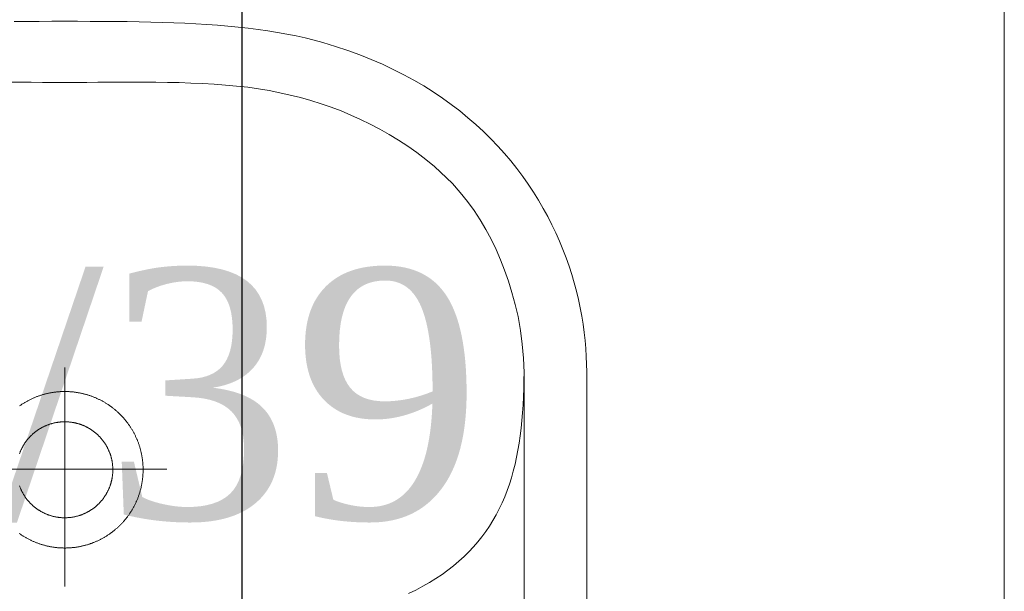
# Model space of a CAD drawing. Header units: centimetres. Extents: x 88729 to 133553, y -16225 to 14174.
# Tile 178 of 231: x 92359 to 92406, y -6834 to -6807. Entities that reach past the tile are written whole.
import ezdxf
from ezdxf.enums import TextEntityAlignment as Align

# ---------------------------------------------------------------- set-up
doc = ezdxf.new("R2010")
doc.units = ezdxf.units.CM
doc.layers.add('A-ARMATURA', color=252, linetype='Continuous', lineweight=5)
for name, color, linetype in [('A-SCIANY', 252, 'Continuous'), ('A-SUFITY', 252, 'Continuous'), ('E_opisy siły', 5, 'Continuous'), ('E_PODKLAD', 7, 'Continuous'), ('E_siła', 5, 'Continuous'), ('R-MET-IWE', 252, 'Continuous')]:
    doc.layers.add(name, color=color, linetype=linetype)
doc.styles.add('old', font='BOOKOS.TTF')
doc.styles.get("Standard").update_dxf_attribs({"font": 'txt.shx'})

# ---------------------------------------------------------------- blocks, each defined once
blk = doc.blocks.new('E_opis siły')
at = {"layer": 'E_siła', "linetype": 'Continuous', "ltscale": 0.5, "style": 'old', "flags": 4}
blk.add_attdef('OBWÓD', (0, 0), '', height=12, dxfattribs=at)
blk = doc.blocks.new('A$C3A7D2EB8')
at = {"layer": 'A-ARMATURA'}
for p, q in [((2.3, 0.027), (2.3, 0.027)), ((3.75, 0.027), (3.75, 0.027))]:
    blk.add_line(p, q, dxfattribs=at)
for points in [[(24.992, 17.362), (24.992, -4.665), (24.988, -5.035), (24.973, -5.409), (24.95, -5.788), (24.917, -6.171), (24.873, -6.557), (24.82, -6.947), (24.757, -7.339), (24.682, -7.734), (24.598, -8.13), (24.502, -8.528), (24.396, -8.927), (24.278, -9.327), (24.149, -9.727), (24.009, -10.127), (23.857, -10.526), (23.693, -10.925), (23.516, -11.322), (23.328, -11.717), (23.127, -12.111), (22.914, -12.502), (22.688, -12.89), (22.449, -13.274), (22.197, -13.655), (21.931, -14.032), (21.652, -14.404), (21.359, -14.771), (21.053, -15.132), (20.732, -15.488), (20.398, -15.838), (20.049, -16.181), (19.685, -16.518), (19.307, -16.846), (18.913, -17.167), (18.505, -17.48), (18.081, -17.784), (17.642, -18.08), (17.188, -18.365), (16.717, -18.641), (16.231, -18.907), (15.728, -19.162), (15.209, -19.406), (14.674, -19.639), (14.122, -19.859), (13.553, -20.068), (12.966, -20.264), (12.363, -20.446), (12.363, -20.446), (11.945, -20.561), (11.518, -20.667), (11.084, -20.764), (10.641, -20.853), (10.19, -20.934), (9.731, -21.008), (9.264, -21.075), (8.788, -21.134), (8.304, -21.188), (7.811, -21.235), (7.31, -21.277), (6.8, -21.313), (6.282, -21.345), (5.754, -21.372), (5.219, -21.394), (4.674, -21.413), (4.12, -21.428), (3.558, -21.44), (2.986, -21.449), (2.406, -21.456), (1.816, -21.46), (1.217, -21.463), (0.609, -21.465), (-0.008, -21.465), (-0.008, -21.465), (-0.625, -21.465), (-1.233, -21.463), (-1.832, -21.46), (-2.421, -21.456)], [(-2.704, -18.548), (-2.152, -18.545), (-1.605, -18.541), (-1.065, -18.538), (-0.532, -18.535), (-0.008, -18.535), (0.516, -18.535), (1.049, -18.538), (1.589, -18.541), (2.136, -18.545), (2.688, -18.548), (3.244, -18.55), (3.803, -18.55), (4.363, -18.546), (4.924, -18.539), (5.484, -18.526), (6.042, -18.508), (6.597, -18.484), (7.147, -18.452), (7.692, -18.412), (8.23, -18.362), (8.76, -18.303), (9.281, -18.233), (9.79, -18.145), (10.295, -18.045), (10.796, -17.932), (11.292, -17.807), (11.783, -17.668), (12.27, -17.515), (12.752, -17.348), (13.228, -17.168), (13.7, -16.972), (14.167, -16.762), (14.629, -16.536), (15.085, -16.295), (15.536, -16.039), (15.981, -15.766), (16.421, -15.476), (16.855, -15.17), (17.283, -14.846), (17.705, -14.505), (18.56, -13.689), (18.934, -13.264), (19.281, -12.832), (19.601, -12.393), (19.897, -11.945), (20.17, -11.487), (20.421, -11.017), (20.653, -10.536), (20.866, -10.041), (21.061, -9.531), (21.242, -9.005), (21.408, -8.462), (21.562, -7.901), (21.704, -7.32), (21.822, -6.649), (21.908, -5.987), (21.965, -5.32), (21.992, -4.636), (21.992, 8.296)], [(21.992, -4.665), (21.99, -4.259), (21.982, -3.86), (21.969, -3.468), (21.95, -3.082), (21.924, -2.703), (21.893, -2.331), (21.855, -1.966), (21.811, -1.607), (21.759, -1.255), (21.701, -0.909), (21.634, -0.57), (21.56, -0.238), (21.478, 0.088), (21.388, 0.407), (21.289, 0.719), (21.182, 1.025), (21.065, 1.325), (20.939, 1.617), (20.804, 1.904), (20.659, 2.184), (20.504, 2.457), (20.339, 2.724), (20.163, 2.985), (19.977, 3.239), (19.779, 3.486), (19.571, 3.727), (19.35, 3.962), (19.118, 4.191), (18.874, 4.413), (18.618, 4.629), (18.349, 4.838), (18.068, 5.041), (17.773, 5.238), (17.466, 5.428), (17.145, 5.613), (16.81, 5.79), (16.461, 5.962)], [(0, -4.88), (0, 5.618)], [(-2.162, -3.037), (-2.134, -3.056), (-2.107, -3.075), (-2.079, -3.094), (-2.051, -3.112), (-2.023, -3.131), (-1.994, -3.149), (-1.966, -3.166), (-1.937, -3.184), (-1.908, -3.201), (-1.879, -3.218), (-1.85, -3.235), (-1.821, -3.251), (-1.791, -3.267), (-1.762, -3.283), (-1.732, -3.299), (-1.702, -3.314), (-1.672, -3.329), (-1.642, -3.344), (-1.612, -3.359), (-1.582, -3.373), (-1.551, -3.387), (-1.521, -3.401), (-1.49, -3.414), (-1.459, -3.427), (-1.428, -3.44), (-1.397, -3.453), (-1.366, -3.465), (-1.334, -3.477), (-1.303, -3.489), (-1.271, -3.501), (-1.24, -3.512), (-1.208, -3.523), (-1.176, -3.534), (-1.144, -3.544), (-1.112, -3.554), (-1.08, -3.564), (-1.048, -3.573), (-1.016, -3.583), (-0.983, -3.592), (-0.951, -3.6), (-0.919, -3.609), (-0.886, -3.617), (-0.853, -3.624), (-0.821, -3.632), (-0.788, -3.639), (-0.755, -3.646), (-0.722, -3.653), (-0.689, -3.659), (-0.656, -3.665), (-0.623, -3.671), (-0.59, -3.676), (-0.557, -3.681), (-0.523, -3.686), (-0.49, -3.691), (-0.457, -3.695), (-0.424, -3.699), (-0.39, -3.702), (-0.357, -3.706), (-0.323, -3.709), (-0.29, -3.712), (-0.256, -3.714), (-0.223, -3.716), (-0.189, -3.718), (-0.156, -3.72), (-0.122, -3.721), (-0.089, -3.722), (-0.055, -3.722), (-0.022, -3.723), (0.012, -3.723), (0.045, -3.723), (0.079, -3.722), (0.112, -3.721), (0.146, -3.72), (0.18, -3.719), (0.213, -3.717), (0.247, -3.715), (0.28, -3.712), (0.314, -3.71), (0.347, -3.707), (0.38, -3.703), (0.414, -3.7), (0.447, -3.696), (0.48, -3.692), (0.514, -3.687), (0.547, -3.683), (0.58, -3.678), (0.613, -3.672), (0.646, -3.667), (0.679, -3.661), (0.712, -3.655), (0.745, -3.648), (0.778, -3.641), (0.811, -3.634), (0.844, -3.627), (0.876, -3.619), (0.909, -3.611), (0.941, -3.603), (0.974, -3.594), (1.006, -3.585), (1.039, -3.576), (1.071, -3.567), (1.103, -3.557), (1.135, -3.547), (1.167, -3.537), (1.199, -3.526), (1.23, -3.515), (1.262, -3.504), (1.294, -3.493), (1.325, -3.481), (1.356, -3.469), (1.388, -3.457), (1.419, -3.444), (1.45, -3.431), (1.481, -3.418), (1.511, -3.405), (1.542, -3.391), (1.573, -3.377), (1.603, -3.363), (1.633, -3.348), (1.663, -3.334), (1.693, -3.319), (1.723, -3.303), (1.753, -3.288), (1.783, -3.272), (1.812, -3.256), (1.841, -3.24), (1.871, -3.223), (1.9, -3.206), (1.928, -3.189), (1.957, -3.172), (1.986, -3.154), (2.014, -3.136), (2.042, -3.118), (2.07, -3.099), (2.098, -3.081), (2.126, -3.062), (2.154, -3.043), (2.181, -3.023), (2.208, -3.004), (2.235, -2.984), (2.262, -2.964), (2.289, -2.943), (2.315, -2.923), (2.342, -2.902), (2.368, -2.881), (2.394, -2.859), (2.419, -2.838), (2.445, -2.816), (2.47, -2.794), (2.495, -2.772), (2.52, -2.75), (2.545, -2.727), (2.57, -2.704), (2.594, -2.681), (2.618, -2.658), (2.642, -2.634), (2.666, -2.61), (2.689, -2.586), (2.713, -2.562), (2.736, -2.538), (2.759, -2.513), (2.781, -2.488), (2.804, -2.463), (2.826, -2.438), (2.848, -2.413), (2.869, -2.387), (2.891, -2.361), (2.912, -2.335), (2.933, -2.309), (2.954, -2.283), (2.975, -2.256), (2.995, -2.23), (3.015, -2.203), (3.035, -2.176), (3.054, -2.148), (3.074, -2.121), (3.093, -2.093), (3.112, -2.066), (3.13, -2.038), (3.149, -2.01), (3.167, -1.981), (3.185, -1.953), (3.202, -1.924), (3.22, -1.896), (3.237, -1.867), (3.253, -1.838), (3.27, -1.808), (3.286, -1.779), (3.302, -1.75), (3.318, -1.72), (3.334, -1.69), (3.349, -1.66), (3.364, -1.63), (3.379, -1.6), (3.393, -1.57), (3.407, -1.539), (3.421, -1.509), (3.435, -1.478), (3.448, -1.447), (3.461, -1.416), (3.474, -1.385), (3.486, -1.354), (3.498, -1.323), (3.51, -1.292), (3.522, -1.26), (3.533, -1.229), (3.545, -1.197), (3.555, -1.165), (3.566, -1.133), (3.576, -1.101), (3.586, -1.069), (3.596, -1.037), (3.605, -1.005), (3.614, -0.973), (3.623, -0.94), (3.632, -0.908), (3.64, -0.875), (3.648, -0.843), (3.655, -0.81), (3.663, -0.777), (3.67, -0.744), (3.677, -0.712), (3.683, -0.679), (3.689, -0.646), (3.695, -0.613), (3.701, -0.579), (3.706, -0.546), (3.711, -0.513), (3.716, -0.48), (3.72, -0.447), (3.724, -0.413), (3.728, -0.38), (3.731, -0.347), (3.735, -0.313), (3.737, -0.28), (3.74, -0.246), (3.742, -0.213), (3.744, -0.179), (3.746, -0.146), (3.747, -0.112), (3.748, -0.079), (3.749, -0.045), (3.75, -0.012), (3.75, 0.022), (3.75, 0.023), (3.75, 0.056), (3.749, 0.09), (3.749, 0.123), (3.748, 0.157), (3.746, 0.19), (3.745, 0.224), (3.743, 0.258), (3.741, 0.291), (3.738, 0.324), (3.735, 0.358), (3.732, 0.391), (3.729, 0.425), (3.725, 0.458), (3.721, 0.491), (3.717, 0.525), (3.712, 0.558), (3.707, 0.591), (3.702, 0.624), (3.697, 0.657), (3.691, 0.69), (3.685, 0.723), (3.678, 0.756), (3.672, 0.789), (3.665, 0.822), (3.657, 0.855), (3.65, 0.888), (3.642, 0.92), (3.634, 0.953), (3.626, 0.985), (3.617, 1.018), (3.608, 1.05), (3.598, 1.082), (3.589, 1.114), (3.579, 1.147), (3.569, 1.179), (3.558, 1.21), (3.548, 1.242), (3.537, 1.274), (3.525, 1.306), (3.514, 1.337), (3.502, 1.368), (3.49, 1.4), (3.477, 1.431), (3.465, 1.462), (3.452, 1.493), (3.438, 1.524), (3.425, 1.554), (3.411, 1.585), (3.397, 1.616), (3.383, 1.646), (3.368, 1.676), (3.353, 1.706), (3.338, 1.736), (3.323, 1.766), (3.307, 1.796), (3.291, 1.825), (3.275, 1.854), (3.258, 1.884), (3.241, 1.913), (3.224, 1.942), (3.207, 1.97), (3.19, 1.999), (3.172, 2.028), (3.154, 2.056), (3.136, 2.084), (3.117, 2.112), (3.098, 2.14), (3.079, 2.167), (3.06, 2.195), (3.04, 2.222), (3.021, 2.249), (3.001, 2.276), (2.98, 2.303), (2.96, 2.33), (2.939, 2.356), (2.918, 2.382), (2.897, 2.408), (2.876, 2.434), (2.854, 2.46), (2.832, 2.485), (2.81, 2.51), (2.788, 2.536), (2.765, 2.56), (2.742, 2.585), (2.719, 2.609), (2.696, 2.634), (2.673, 2.658), (2.649, 2.682), (2.625, 2.705), (2.601, 2.729), (2.577, 2.752), (2.552, 2.775), (2.528, 2.797), (2.503, 2.82), (2.478, 2.842), (2.452, 2.864), (2.427, 2.886), (2.401, 2.908), (2.375, 2.929), (2.349, 2.95), (2.323, 2.971), (2.296, 2.992), (2.27, 3.012), (2.243, 3.032), (2.216, 3.052), (2.189, 3.072), (2.161, 3.092), (2.134, 3.111), (2.106, 3.13), (2.078, 3.148), (2.05, 3.167), (2.022, 3.185), (1.994, 3.203), (1.965, 3.221), (1.937, 3.238), (1.908, 3.256), (1.879, 3.272), (1.85, 3.289), (1.821, 3.306), (1.791, 3.322), (1.762, 3.338), (1.732, 3.353), (1.702, 3.369), (1.672, 3.384), (1.642, 3.399), (1.612, 3.413), (1.581, 3.427), (1.551, 3.441), (1.52, 3.455), (1.489, 3.469), (1.459, 3.482), (1.428, 3.495), (1.397, 3.507), (1.365, 3.52), (1.334, 3.532), (1.303, 3.544), (1.271, 3.555), (1.239, 3.566), (1.208, 3.577), (1.176, 3.588), (1.144, 3.598), (1.112, 3.608), (1.08, 3.618), (1.048, 3.628), (1.015, 3.637), (0.983, 3.646), (0.951, 3.655), (0.918, 3.663), (0.886, 3.671), (0.853, 3.679), (0.82, 3.686), (0.787, 3.694), (0.755, 3.7), (0.722, 3.707), (0.689, 3.713), (0.656, 3.719), (0.623, 3.725), (0.59, 3.731), (0.556, 3.736), (0.523, 3.74), (0.49, 3.745), (0.457, 3.749), (0.423, 3.753), (0.39, 3.757), (0.357, 3.76), (0.323, 3.763), (0.29, 3.766), (0.256, 3.768), (0.223, 3.771), (0.189, 3.772), (0.156, 3.774), (0.122, 3.775), (0.089, 3.776), (0.055, 3.777), (0.021, 3.777), (-0.012, 3.777), (-0.046, 3.777), (-0.079, 3.776), (-0.113, 3.775), (-0.146, 3.774), (-0.18, 3.773), (-0.213, 3.771), (-0.247, 3.769), (-0.28, 3.767), (-0.314, 3.764), (-0.347, 3.761), (-0.381, 3.758), (-0.414, 3.754), (-0.447, 3.75), (-0.481, 3.746), (-0.514, 3.742), (-0.547, 3.737), (-0.58, 3.732), (-0.614, 3.727), (-0.647, 3.721), (-0.68, 3.715), (-0.713, 3.709), (-0.746, 3.702), (-0.778, 3.695), (-0.811, 3.688), (-0.844, 3.681), (-0.877, 3.673), (-0.909, 3.665), (-0.942, 3.657), (-0.974, 3.648), (-1.007, 3.64), (-1.039, 3.63), (-1.071, 3.621), (-1.103, 3.611), (-1.135, 3.601), (-1.167, 3.591), (-1.199, 3.58), (-1.231, 3.569), (-1.262, 3.558), (-1.294, 3.547), (-1.325, 3.535), (-1.357, 3.523), (-1.388, 3.511), (-1.419, 3.498), (-1.45, 3.485), (-1.481, 3.472), (-1.512, 3.459), (-1.542, 3.445), (-1.573, 3.431), (-1.603, 3.417), (-1.634, 3.403), (-1.664, 3.388), (-1.694, 3.373), (-1.724, 3.358), (-1.753, 3.342), (-1.783, 3.326), (-1.812, 3.31), (-1.842, 3.294), (-1.871, 3.277), (-1.9, 3.26), (-1.929, 3.243), (-1.958, 3.226), (-1.986, 3.208), (-2.014, 3.19), (-2.043, 3.172), (-2.071, 3.154), (-2.099, 3.135), (-2.126, 3.116), (-2.154, 3.097), (-2.181, 3.077)], [(-2.167, -0.743), (-2.158, -0.768), (-2.149, -0.792), (-2.14, -0.817), (-2.13, -0.841), (-2.12, -0.865), (-2.11, -0.89), (-2.099, -0.914), (-2.088, -0.938), (-2.077, -0.961), (-2.065, -0.985), (-2.054, -1.008), (-2.042, -1.032), (-2.03, -1.055), (-2.017, -1.078), (-2.004, -1.101), (-1.991, -1.124), (-1.978, -1.147), (-1.964, -1.169), (-1.951, -1.192), (-1.937, -1.214), (-1.922, -1.236), (-1.908, -1.258), (-1.893, -1.279), (-1.878, -1.301), (-1.863, -1.322), (-1.847, -1.343), (-1.831, -1.364), (-1.815, -1.385), (-1.799, -1.406), (-1.783, -1.426), (-1.766, -1.447), (-1.749, -1.467), (-1.732, -1.487), (-1.714, -1.506), (-1.697, -1.526), (-1.679, -1.545), (-1.661, -1.564), (-1.642, -1.583), (-1.624, -1.602), (-1.605, -1.62), (-1.586, -1.638), (-1.567, -1.656), (-1.548, -1.674), (-1.528, -1.692), (-1.509, -1.709), (-1.489, -1.726), (-1.468, -1.743), (-1.448, -1.76), (-1.428, -1.776), (-1.407, -1.792), (-1.386, -1.808), (-1.365, -1.824), (-1.344, -1.839), (-1.322, -1.855), (-1.301, -1.87), (-1.279, -1.884), (-1.257, -1.899), (-1.235, -1.913), (-1.213, -1.927), (-1.19, -1.941), (-1.168, -1.954), (-1.145, -1.968), (-1.122, -1.98), (-1.099, -1.993), (-1.076, -2.006), (-1.053, -2.018), (-1.029, -2.03), (-1.006, -2.041), (-0.982, -2.053), (-0.958, -2.064), (-0.934, -2.074), (-0.91, -2.085), (-0.886, -2.095), (-0.862, -2.105), (-0.837, -2.115), (-0.813, -2.124), (-0.788, -2.134), (-0.764, -2.142), (-0.739, -2.151), (-0.714, -2.159), (-0.689, -2.167), (-0.664, -2.175), (-0.638, -2.182), (-0.613, -2.19), (-0.588, -2.196), (-0.562, -2.203), (-0.537, -2.209), (-0.511, -2.215), (-0.486, -2.221), (-0.46, -2.226), (-0.434, -2.231), (-0.408, -2.236), (-0.382, -2.241), (-0.356, -2.245), (-0.33, -2.249), (-0.304, -2.253), (-0.278, -2.256), (-0.252, -2.259), (-0.226, -2.262), (-0.2, -2.264), (-0.174, -2.266), (-0.148, -2.268), (-0.121, -2.27), (-0.095, -2.271), (-0.069, -2.272), (-0.043, -2.272), (-0.016, -2.273), (0.01, -2.273), (0.036, -2.273), (0.062, -2.272), (0.089, -2.271), (0.115, -2.27), (0.141, -2.268), (0.167, -2.267), (0.194, -2.265), (0.22, -2.262), (0.246, -2.26), (0.272, -2.257), (0.298, -2.253), (0.324, -2.25), (0.35, -2.246), (0.376, -2.242), (0.402, -2.237), (0.428, -2.233), (0.454, -2.228), (0.479, -2.222), (0.505, -2.217), (0.531, -2.211), (0.556, -2.204), (0.582, -2.198), (0.607, -2.191), (0.632, -2.184), (0.657, -2.177), (0.683, -2.169), (0.708, -2.161), (0.733, -2.153), (0.757, -2.144), (0.782, -2.136), (0.807, -2.127), (0.831, -2.117), (0.856, -2.108), (0.88, -2.098), (0.904, -2.087), (0.928, -2.077), (0.952, -2.066), (0.976, -2.055), (1, -2.044), (1.024, -2.032), (1.047, -2.021), (1.07, -2.008), (1.094, -1.996), (1.117, -1.983), (1.14, -1.971), (1.162, -1.957), (1.185, -1.944), (1.207, -1.93), (1.23, -1.916), (1.252, -1.902), (1.274, -1.888), (1.295, -1.873), (1.317, -1.858), (1.339, -1.843), (1.36, -1.828), (1.381, -1.812), (1.402, -1.796), (1.423, -1.78), (1.443, -1.764), (1.463, -1.747), (1.484, -1.73), (1.504, -1.713), (1.523, -1.696), (1.543, -1.678), (1.562, -1.661), (1.582, -1.643), (1.601, -1.624), (1.619, -1.606), (1.638, -1.587), (1.656, -1.569), (1.674, -1.55), (1.692, -1.53), (1.71, -1.511), (1.727, -1.491), (1.745, -1.471), (1.762, -1.451), (1.778, -1.431), (1.795, -1.411), (1.811, -1.39), (1.827, -1.369), (1.843, -1.348), (1.859, -1.327), (1.874, -1.306), (1.889, -1.284), (1.904, -1.263), (1.919, -1.241), (1.933, -1.219), (1.947, -1.197), (1.961, -1.174), (1.975, -1.152), (1.988, -1.129), (2.001, -1.106), (2.014, -1.084), (2.026, -1.061), (2.039, -1.037), (2.051, -1.014), (2.062, -0.99), (2.074, -0.967), (2.085, -0.943), (2.096, -0.919), (2.107, -0.895), (2.117, -0.871), (2.127, -0.847), (2.137, -0.822), (2.147, -0.798), (2.156, -0.773), (2.165, -0.749), (2.174, -0.724), (2.182, -0.699), (2.19, -0.674), (2.198, -0.649), (2.206, -0.624), (2.213, -0.599), (2.22, -0.573), (2.227, -0.548), (2.233, -0.522), (2.239, -0.497), (2.245, -0.471), (2.251, -0.446), (2.256, -0.42), (2.261, -0.394), (2.266, -0.368), (2.27, -0.342), (2.274, -0.316), (2.278, -0.29), (2.281, -0.264), (2.284, -0.238), (2.287, -0.212), (2.29, -0.186), (2.292, -0.16), (2.294, -0.134), (2.296, -0.107), (2.297, -0.081), (2.298, -0.055), (2.299, -0.029), (2.3, -0.002), (2.3, 0.024), (2.3, 0.024), (2.3, 0.051), (2.299, 0.077), (2.299, 0.103), (2.297, 0.13), (2.296, 0.156), (2.295, 0.182), (2.293, 0.208), (2.29, 0.234), (2.288, 0.26), (2.285, 0.287), (2.282, 0.313), (2.279, 0.339), (2.275, 0.365), (2.271, 0.391), (2.267, 0.417), (2.262, 0.443), (2.257, 0.468), (2.252, 0.494), (2.246, 0.52), (2.241, 0.545), (2.235, 0.571), (2.228, 0.596), (2.222, 0.622), (2.215, 0.647), (2.207, 0.673), (2.2, 0.698), (2.192, 0.723), (2.184, 0.748), (2.176, 0.773), (2.167, 0.797), (2.158, 0.822), (2.149, 0.847), (2.139, 0.871), (2.13, 0.896), (2.119, 0.92), (2.109, 0.944), (2.099, 0.968), (2.088, 0.992), (2.076, 1.016), (2.065, 1.039), (2.053, 1.063), (2.041, 1.086), (2.029, 1.11), (2.017, 1.133), (2.004, 1.156), (1.991, 1.179), (1.978, 1.201), (1.964, 1.224), (1.95, 1.246), (1.936, 1.268), (1.922, 1.29), (1.907, 1.312), (1.892, 1.334), (1.877, 1.355), (1.862, 1.377), (1.847, 1.398), (1.831, 1.419), (1.815, 1.44), (1.799, 1.46), (1.782, 1.481), (1.765, 1.501), (1.748, 1.521), (1.731, 1.541), (1.714, 1.561), (1.696, 1.58), (1.678, 1.6), (1.66, 1.619), (1.642, 1.637), (1.623, 1.656), (1.605, 1.675), (1.586, 1.693), (1.567, 1.711), (1.547, 1.729), (1.528, 1.746), (1.508, 1.764), (1.488, 1.781), (1.468, 1.798), (1.448, 1.814), (1.427, 1.831), (1.406, 1.847), (1.386, 1.863), (1.365, 1.878), (1.343, 1.894), (1.322, 1.909), (1.3, 1.924), (1.279, 1.939), (1.257, 1.953), (1.235, 1.968), (1.212, 1.982), (1.19, 1.995), (1.167, 2.009), (1.145, 2.022), (1.122, 2.035), (1.099, 2.048), (1.076, 2.06), (1.052, 2.072), (1.029, 2.084), (1.005, 2.096), (0.982, 2.107), (0.958, 2.118), (0.934, 2.129), (0.91, 2.139), (0.886, 2.15), (0.861, 2.16), (0.837, 2.169), (0.812, 2.179), (0.788, 2.188), (0.763, 2.197), (0.738, 2.205), (0.713, 2.214), (0.688, 2.222), (0.663, 2.229), (0.638, 2.237), (0.613, 2.244), (0.587, 2.251), (0.562, 2.257), (0.536, 2.264), (0.511, 2.27), (0.485, 2.275), (0.459, 2.281), (0.434, 2.286), (0.408, 2.291), (0.382, 2.295), (0.356, 2.299), (0.33, 2.303), (0.304, 2.307), (0.278, 2.31), (0.252, 2.313), (0.226, 2.316), (0.199, 2.318), (0.173, 2.321), (0.147, 2.322), (0.121, 2.324), (0.095, 2.325), (0.068, 2.326), (0.042, 2.327), (0.016, 2.327), (-0.01, 2.327), (-0.037, 2.327), (-0.063, 2.326), (-0.089, 2.325), (-0.116, 2.324), (-0.142, 2.323), (-0.168, 2.321), (-0.194, 2.319), (-0.22, 2.317), (-0.246, 2.314), (-0.273, 2.311), (-0.299, 2.308), (-0.325, 2.304), (-0.351, 2.3), (-0.377, 2.296), (-0.402, 2.292), (-0.428, 2.287), (-0.454, 2.282), (-0.48, 2.277), (-0.506, 2.271), (-0.531, 2.265), (-0.557, 2.259), (-0.582, 2.252), (-0.607, 2.245), (-0.633, 2.238), (-0.658, 2.231), (-0.683, 2.223), (-0.708, 2.215), (-0.733, 2.207), (-0.758, 2.199), (-0.783, 2.19), (-0.807, 2.181), (-0.832, 2.171), (-0.856, 2.162), (-0.881, 2.152), (-0.905, 2.142), (-0.929, 2.131), (-0.953, 2.12), (-0.977, 2.109), (-1.001, 2.098), (-1.024, 2.087), (-1.048, 2.075), (-1.071, 2.063), (-1.094, 2.05), (-1.117, 2.038), (-1.14, 2.025), (-1.163, 2.012), (-1.185, 1.998), (-1.208, 1.985), (-1.23, 1.971), (-1.252, 1.956), (-1.274, 1.942), (-1.296, 1.927), (-1.318, 1.912), (-1.339, 1.897), (-1.36, 1.882), (-1.381, 1.866), (-1.402, 1.85), (-1.423, 1.834), (-1.444, 1.818), (-1.464, 1.801), (-1.484, 1.784), (-1.504, 1.767), (-1.524, 1.75), (-1.543, 1.732), (-1.563, 1.715), (-1.582, 1.697), (-1.601, 1.679), (-1.62, 1.66), (-1.638, 1.642), (-1.657, 1.623), (-1.675, 1.604), (-1.693, 1.584), (-1.71, 1.565), (-1.728, 1.545), (-1.745, 1.526), (-1.762, 1.506), (-1.779, 1.485), (-1.795, 1.465), (-1.812, 1.444), (-1.828, 1.423), (-1.844, 1.403), (-1.859, 1.381), (-1.874, 1.36), (-1.89, 1.339), (-1.904, 1.317), (-1.919, 1.295), (-1.933, 1.273), (-1.948, 1.251), (-1.961, 1.229), (-1.975, 1.206), (-1.988, 1.183), (-2.001, 1.161), (-2.014, 1.138), (-2.027, 1.115), (-2.039, 1.091), (-2.051, 1.068), (-2.063, 1.045), (-2.074, 1.021), (-2.086, 0.997), (-2.096, 0.973), (-2.107, 0.949), (-2.118, 0.925), (-2.128, 0.901), (-2.138, 0.877), (-2.147, 0.852), (-2.156, 0.827), (-2.165, 0.803)], [(4.88, 0), (-5.799, 0)]]:
    blk.add_lwpolyline(points, dxfattribs=at)
blk = doc.blocks.new('A$Ce817dbbb')
at = {"layer": 'A-SCIANY', "color": 252, "lineweight": 9, "ltscale": 3}
blk.add_line((1004.104, -17314.017), (1004.104, -17091.017), dxfattribs=at)
at = {"layer": 'A-SUFITY', "ltscale": 0.1}
blk.add_line((967.604, -17314.017), (967.604, -17091.017), dxfattribs=at)
at = {"layer": 'A-ARMATURA', "color": 252, "lineweight": 9, "xscale": -1, "rotation": 180}
blk.add_blockref('A$C3A7D2EB8', (959.112, -17293.482), dxfattribs=at)
at = {"layer": 'R-MET-IWE', "color": 252, "lineweight": 9, "width": 0.75}
for tag, rotation, p in [('0-', 90, (-1139.045, -4143.611)), ('0-', 90, (-1113.045, -4143.611)), ('0-', 90, (-1087.045, -4143.611)), ('2-', 90, (-796.045, -4143.611)), ('2-', 90, (-505.045, -4143.611)), ('0-', 90, (-480.045, -4143.611)), ('0-', 90, (-456.045, -4143.611)), ('2-', 90, (-166.045, -4143.611)), ('2-', 90, (-625.663, -4833.611)), ('2-', 90, (-599.663, -4833.611)), ('2-', 90, (-573.663, -4833.611)), ('0-', 180, (-2169.638, -4848.468)), ('0-', 180, (-2169.638, -4873.468)), ('0-', 180, (-2169.638, -4899.468)), ('-2', 90, (-1661.47, -4961.645)), ('-2', 90, (-1636.47, -4961.645)), ('0-', 270, (-1489.782, -4968.061)), ('0-', 270, (-1464.782, -4968.061)), ('0-', 270, (-1439.782, -4968.061)), ('0-', 270, (-1364.782, -4968.061)), ('0-', 270, (-1339.782, -4968.061)), ('0-', 270, (-1314.782, -4968.061)), ('0-', 270, (328.218, -4968.061)), ('0-', 270, (354.218, -4968.061)), ('0-', 270, (1256.218, -4968.061)), ('0-', 270, (1282.218, -4968.061)), ('0-', 90, (-513.045, -5496.611)), ('0-', 90, (-487.045, -5496.611)), ('K.S.-', 90, (-487.045, -5766.111)), ('0-', 90, (-513.045, -5766.111)), ('1-', 90, (-539.045, -6114.611)), ('0-', 90, (-513.045, -6114.611)), ('0-', 90, (-487.045, -6114.611)), ('0-', 90, (301.955, -6545.611)), ('0-', 90, (327.955, -6545.611)), ('0-', 90, (353.955, -6545.611)), ('0-', 90, (416.113, -6545.611)), ('0-', 90, (1255.955, -6545.611)), ('0-', 90, (1281.955, -6545.611)), ('1-', 90, (2382.955, -6845.611)), ('1-', 90, (2408.955, -6845.611)), ('1-', 90, (2434.955, -6845.611)), ('1-', 90, (2827.955, -6845.611)), ('1-', 90, (2853.955, -6845.611)), ('1-', 90, (2879.955, -6845.611)), ('<-2', 90, (-910.64, -10482.409)), ('2->', 90, (-718.146, -10854.38)), ('2->', 90, (-692.146, -10854.38)), ('2->', 90, (-744.146, -10870.803)), ('-0', 90, (-186.093, -12450.121)), ('1-', 90, (2264.472, -12866.38)), ('1-', 90, (2290.472, -12866.38)), ('1-', 90, (2316.472, -12866.38)), ('1-', 90, (2709.472, -12866.38)), ('1-', 90, (2735.472, -12866.38)), ('1-', 90, (2761.472, -12866.38)), ('<-KL', 90, (-700.012, -16780.913)), ('-0', 90, (-179.939, -18957.533)), ('0->', 90, (-1257.528, -23179.046)), ('0->', 90, (-1231.528, -23179.046)), ('0->', 90, (-1205.528, -23179.046)), ('0->', 90, (-600.528, -23179.046)), ('0->', 90, (-574.528, -23179.046)), ('0->', 90, (-1692.528, -24074.046)), ('0->', 90, (-1666.528, -24074.046)), ('0->', 90, (-1640.528, -24074.046)), ('0->', 90, (-1486.528, -24074.046)), ('0->', 90, (-1460.528, -24074.046)), ('0->', 90, (-1434.528, -24074.046)), ('<-0', 90, (-499.818, -24383.565)), ('<-0', 90, (-298.109, -24383.565)), ('<-0', 180, (-587.122, -25088.859)), ('<-0', 270, (-496.631, -25202.677)), ('<-0', 180, (-1353.253, -25419.359)), ('<-0', 180, (-1187.253, -25444.101)), ('<-0', 90, (-179.614, -25454.222)), ('<-0', 90, (-69.593, -26375.359)), ('<-0', 90, (-43.593, -26375.359))]:
    blk.add_attdef(tag, text='', height=17, rotation=rotation, dxfattribs=at).set_placement(p, align=Align.MIDDLE)
for tag, p in [('2-', (1424.812, -4179.204)), ('2-', (1424.812, -4205.204)), ('K.S.-', (-76.891, -4264.204)), ('KL-', (-613.132, -4292.185)), ('1-', (-613.132, -4312.185)), ('1-', (-613.132, -4332.185)), ('K.S.-', (1414.126, -4333.662)), ('0-', (-70.188, -4341.204)), ('0-', (469.812, -4341.204)), ('1-', (-613.132, -4352.185)), ('0-', (1424.812, -4361.204)), ('0-', (-70.188, -4367.204)), ('1-', (469.812, -4367.204)), ('0-', (1099.812, -4368.204)), ('2-', (1424.812, -4387.204)), ('1-', (-70.188, -4393.204)), ('1-', (469.812, -4393.204)), ('1-', (1099.812, -4394.204)), ('2-', (1424.812, -4413.204)), ('2-', (-70.188, -4419.204)), ('2-', (1099.812, -4420.204)), ('2-', (469.812, -4444.204)), ('K.S.-', (-76.891, -4445.204)), ('2-', (1099.812, -4446.204)), ('2-', (469.812, -4470.204)), ('2-', (-825.188, -4496.204)), ('2-', (-825.188, -4522.204)), ('2-', (-70.188, -4574.204)), ('2-', (-70.188, -4600.204)), ('K.S.-', (1089.126, -4600.662)), ('2-', (1099.812, -4653.204)), ('2-', (-70.188, -4669.204)), ('2-', (1099.812, -4679.204)), ('-1', (1806.777, -4690.779)), ('1-', (-70.188, -4695.204)), ('2-', (1099.812, -4705.204)), ('-1', (1806.777, -4716.295)), ('K.S.-', (-73.204, -4721.204)), ('-1', (1806.777, -4743.07)), ('FR-', (-70.188, -4747.204)), ('0-', (-1066.188, -6382.704)), ('0-', (-1066.188, -6408.704)), ('2-', (1729.812, -6586.204)), ('2-', (1729.812, -6612.204)), ('2-', (1729.812, -6638.204)), ('2-', (1729.812, -6664.204)), ('K.S.-', (469.812, -6788.204)), ('1-', (-962.188, -6915.204)), ('2-', (1729.812, -6923.204)), ('1-', (-460.188, -6923.204)), ('1-', (469.812, -6923.204)), ('2-', (1729.812, -6949.204)), ('1-', (-460.188, -6949.204)), ('1-', (469.812, -6949.204)), ('K.S.-', (2901.812, -6960.204)), ('2-', (1729.812, -6975.204)), ('2-', (1729.812, -7001.204)), ('2-', (-460.188, -7026.204)), ('0-', (469.812, -7026.204)), ('2-', (-460.188, -7052.204)), ('0-', (469.812, -7052.204)), ('2-', (-460.188, -7078.204)), ('2-', (469.812, -7078.204)), ('1-', (2901.812, -7088.204)), ('2-', (469.812, -7104.204)), ('1-', (2901.812, -7114.204)), ('0-', (1729.812, -7131.204)), ('2-', (-460.188, -7141.204)), ('0-', (1729.812, -7157.204)), ('2-', (-460.188, -7167.204)), ('2-', (469.812, -7181.204)), ('2-', (1729.812, -7183.204)), ('0-', (-460.188, -7193.204)), ('2-', (469.812, -7207.204)), ('2-', (1729.812, -7209.204)), ('K.S.-', (-470.874, -7217.662)), ('2-', (469.812, -7233.204)), ('2-', (1729.812, -7235.204)), ('1-', (-460.188, -7245.204)), ('2-', (469.812, -7259.204)), ('2-', (1729.812, -7261.204)), ('2-', (1729.812, -7287.204)), ('2-', (-460.188, -7297.204)), ('2->', (-943.671, -10542.973)), ('-1', (1688.294, -10711.548)), ('-1', (1688.294, -10737.548)), ('-1', (1688.294, -10763.548)), ('<-2', (1685.551, -12605.392)), ('2->', (1611.329, -12636.472)), ('2->', (1611.329, -12658.973)), ('2->', (1590.766, -12684.973)), ('K.S.-', (2783.329, -12980.973)), ('2->', (-578.671, -13046.973)), ('2->', (-578.671, -13072.973)), ('<-2', (-476.881, -13105.942)), ('1-', (2783.329, -13108.973)), ('1-', (2783.329, -13134.973)), ('<-1', (-610.787, -16857.829)), ('<-1', (-610.787, -16877.829)), ('<-1', (1688.294, -17218.96)), ('<-1', (1688.294, -17244.96)), ('<-1', (1688.294, -17270.96)), ('<-1', (-478.914, -18553.429)), ('<-0', (-2287.983, -23879.575)), ('<-0', (-2287.983, -23905.575)), ('<-0', (-2287.983, -23931.575)), ('<-0', (-343.077, -24738.183)), ('<-0', (-478.914, -25059.683))]:
    blk.add_attdef(tag, text='', height=17, dxfattribs=at).set_placement(p, align=Align.MIDDLE)

msp = doc.modelspace()

# ---------------------------------------------------------------- block references
at = {"layer": 'E_opisy siły', "linetype": 'Continuous'}
ref = msp.add_blockref('E_opis siły', (92397.081, -6830.467, -500), dxfattribs=dict(at, xscale=-1))
ref.add_attrib('OBWÓD', 'R1/39', (92336.659, -6830.467, -500), dxfattribs={"color": 3, "linetype": 'Continuous', "ltscale": 0.5, "height": 12, "style": 'old'})
at = {"layer": 'E_PODKLAD'}
msp.add_blockref('A$Ce817dbbb', (91401.874, 10465.391), dxfattribs=at)

doc.saveas('drawing.dxf')
